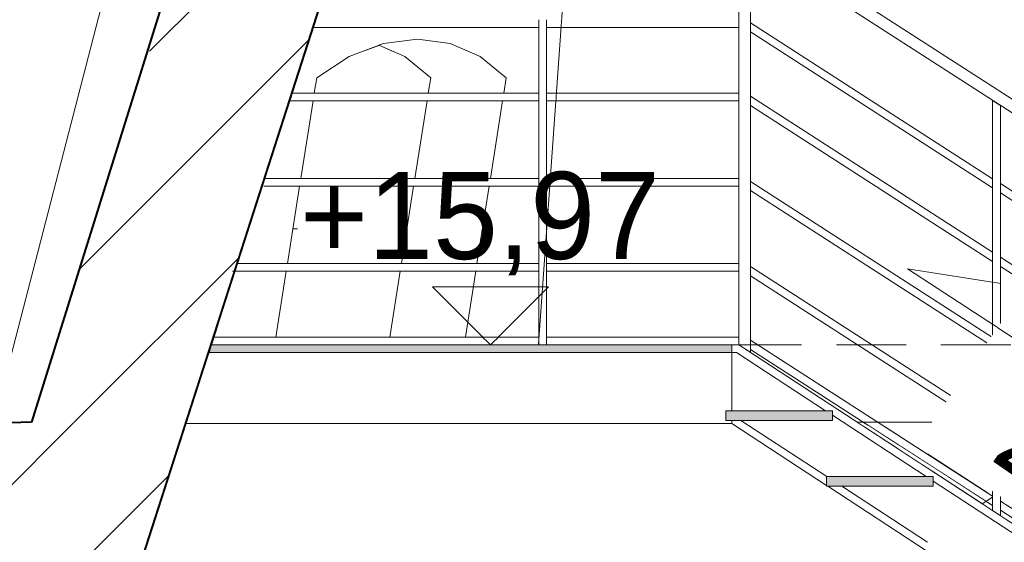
# Model space of a CAD drawing. Header units: millimetres. Extents: x 67877 to 166263, y -957 to 33454.
# Tile 75 of 98: x 79696 to 82237, y 22546 to 23896. Entities that reach past the tile are written whole.
import ezdxf

# ---------------------------------------------------------------- set-up
doc = ezdxf.new("R2010")
doc.units = ezdxf.units.MM
doc.linetypes.add('Przerywana gęsta', pattern=[135, 90, -45])
doc.linetypes.add('Wipeout_Contour', pattern=[1000, 0, -1000])
for name, color, linetype, lineweight in [('0_Nr_pióra__1', 7, 'Continuous', 13), ('0_Nr_pióra__103', 7, 'Continuous', 5), ('0_Nr_pióra__51', 7, 'Continuous', 15), ('0_Nr_pióra__90', 7, 'Continuous', 13), ('inw_schody zewnętrzne_Nr_pióra__1', 7, 'Continuous', 13), ('inw_schody zewnętrzne_Nr_pióra__27', 7, 'Continuous', 40), ('inw_schody zewnętrzne_Nr_pióra__87', 7, 'Continuous', 13), ('inw_ściany zewnętrzne_Nr_pióra__24', 7, 'Continuous', 15), ('inw_ściany zewnętrzne_Nr_pióra__61', 251, 'Continuous', 13)]:
    doc.layers.add(name, color=color, linetype=linetype, lineweight=lineweight)
doc.layers.add('inw_schody zewnętrzne', color=7, linetype='Continuous')
doc.styles.add('STYL_AUTOMATYCZNY_1', font='GOTHIC.TTF')
pattern_1 = [(45, (51469.33, 7089.58), (-190.9188, 190.9188), [])]

# ---------------------------------------------------------------- blocks, each defined once
blk = doc.blocks.new('Wymiary_70_4', base_point=(769173.1, 20193.1))
at = {"layer": '0_Nr_pióra__1', "linetype": 'Continuous'}
for p, q in [((769173.1, 20193.1), (769023.1, 20343.1)), ((769023.1, 20343.1), (769323.1, 20343.1)), ((769323.1, 20343.1), (769173.1, 20193.1))]:
    blk.add_line(p, q, dxfattribs=at)
at = {"layer": '0_Nr_pióra__1', "insert": (768681.8, 20373.1), "char_height": 225, "attachment_point": 7, "style": 'STYL_AUTOMATYCZNY_1'}
blk.add_mtext('\\A1;{\\pql;\\fCentury Gothic|b0|i0|c238|p34;+15,97}', dxfattribs=at)

msp = doc.modelspace()

# ---------------------------------------------------------------- wipeouts: each hides what was drawn before it
at = {"linetype": 'Wipeout_Contour', "ltscale": 3074869.047481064}
msp.add_wipeout([(80182.31, 23036.011), (80195.156, 23036.011), (80195.156, 23056.011), (80188.733, 23056.011)], dxfattribs=at)
at = {"linetype": 'Wipeout_Contour', "ltscale": 3077345.074257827}
msp.add_wipeout([(80648.301, 23056.011), (80843.181, 23056.011), (80951.616, 23746.011), (80756.736, 23746.011)], dxfattribs=at).dxf.layer = 'inw_schody zewnętrzne'
at = {"linetype": 'Wipeout_Contour', "ltscale": 6159942.850996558}
msp.add_wipeout([(81300.678, 23036.011), (81286.823, 22856.011), (81533.818, 22856.011), (81533.818, 22861.011), (81518.818, 22861.011), (81518.818, 22886.011), (81533.818, 22886.011), (81533.818, 23036.011)], dxfattribs=at).dxf.layer = 'inw_schody zewnętrzne'
at = {"linetype": 'Wipeout_Contour', "ltscale": 3073720.922393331}
msp.add_wipeout([(79924.544, 22856.011), (79924.544, 20506.011), (79949.128, 20506.011), (79949.128, 22856.011)], dxfattribs=at).dxf.layer = 'inw_schody zewnętrzne'
at = {"linetype": 'Wipeout_Contour', "ltscale": 2311192.026473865}
msp.add_wipeout([(81857.974, 22856.011), (81885.23, 22838.19), (81885.23, 22856.011)], dxfattribs=at).dxf.layer = 'inw_schody zewnętrzne'
at = {"linetype": 'Wipeout_Contour', "ltscale": 3083160.231388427}
msp.add_wipeout([(82195.241, 22856.011), (82195.241, 22635.491), (82349.085, 22534.9), (82349.085, 22856.011)], dxfattribs=at).dxf.layer = 'inw_schody zewnętrzne'

# ---------------------------------------------------------------- next in the draw order: wipeouts: each hides what was drawn before it
at = {"linetype": 'Wipeout_Contour', "ltscale": 2310415.310753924}
msp.add_wipeout([(81533.818, 23044.302), (81533.818, 22886.011), (81775.911, 22886.011)], dxfattribs=at)
at = {"linetype": 'Wipeout_Contour', "ltscale": 4621080.367493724}
msp.add_wipeout([(81557.59, 22861.011), (81533.818, 22861.011), (81533.818, 22852.898), (81778.818, 22692.705), (81778.818, 22716.011), (81779.355, 22716.011)], dxfattribs=at)
at = {"linetype": 'Wipeout_Contour', "ltscale": 3077467.749172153}
msp.add_wipeout([(80689.744, 23800.779), (80756.736, 23746.011), (80951.616, 23746.011), (80884.624, 23800.779)], dxfattribs=at).dxf.layer = 'inw_schody zewnętrzne'
at = {"linetype": 'Wipeout_Contour', "ltscale": 3074989.657223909}
msp.add_wipeout([(80188.733, 23056.011), (80244.017, 23056.011), (80244.017, 23096.658), (80201.787, 23096.658)], dxfattribs=at).dxf.layer = 'inw_schody zewnętrzne'
at = {"linetype": 'Wipeout_Contour', "ltscale": 9976248.158386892}
msp.add_wipeout([(77866.301, 22856.011), (77866.301, 20506.011), (77975.263, 20506.011), (78748.957, 20506.011), (79293.148, 20506.011), (79699.793, 20506.011), (79924.544, 20506.011), (79924.544, 22233.391), (80124.502, 22856.011), (79699.793, 22856.011), (78359.084, 22813.228), (78360.242, 22856.011), (77975.263, 22856.011)], dxfattribs=at).dxf.layer = 'inw_schody zewnętrzne'
at = {"linetype": 'Wipeout_Contour', "ltscale": 3082548.251974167}
msp.add_wipeout([(82195.241, 22856.011), (82040.401, 22856.011), (82040.401, 22736.732), (82195.241, 22635.491)], dxfattribs=at).dxf.layer = 'inw_schody zewnętrzne'

# ---------------------------------------------------------------- next in the draw order: hatches: boundary and pattern name
at = {"layer": 'inw_schody zewnętrzne_Nr_pióra__1', "linetype": 'Continuous'}
h = msp.add_hatch(dxfattribs=at)
h.set_pattern_fill('Bloczki_ceramiczne_0004', color=256, style=0, pattern_type=2)
h.set_pattern_definition(pattern_1)
h.paths.add_polyline_path([(77866.301, 22856.011), (77866.301, 20506.011), (77975.263, 20506.011), (78748.957, 20506.011), (79293.148, 20506.011), (79699.793, 20506.011), (79924.544, 20506.011), (79924.544, 22233.391), (80124.502, 22856.011), (79699.793, 22856.011), (78359.084, 22813.228), (78360.242, 22856.011), (77975.263, 22856.011)])

# ---------------------------------------------------------------- next in the draw order: wipeouts: each hides what was drawn before it
at = {"linetype": 'Wipeout_Contour', "ltscale": 3852289.738477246}
msp.add_wipeout([(81817.59, 22691.011), (81781.409, 22691.011), (82038.818, 22522.705), (82038.818, 22546.011), (82039.355, 22546.011)], dxfattribs=at)
at = {"linetype": 'Wipeout_Contour', "ltscale": 3846377.489650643}
msp.add_wipeout([(80622.829, 23830.02), (80689.744, 23800.779), (80884.624, 23800.779), (80807.266, 23834.584), (80634.705, 23834.583)], dxfattribs=at).dxf.layer = 'inw_schody zewnętrzne'
at = {"linetype": 'Wipeout_Contour', "ltscale": 3082087.470757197}
msp.add_wipeout([(81962.816, 22787.461), (82040.401, 22736.732), (82040.401, 22856.011), (81962.816, 22856.011)], dxfattribs=at).dxf.layer = 'inw_schody zewnętrzne'

# ---------------------------------------------------------------- next in the draw order: wipeouts: each hides what was drawn before it
at = {"linetype": 'Wipeout_Contour', "ltscale": 2307808.917711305}
msp.add_wipeout([(80722.782, 23846.011), (80634.705, 23834.583), (80807.266, 23834.584)], dxfattribs=at).dxf.layer = 'inw_schody zewnętrzne'
at = {"linetype": 'Wipeout_Contour', "ltscale": 3081779.863800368}
msp.add_wipeout([(81962.816, 22856.011), (81885.23, 22856.011), (81885.23, 22838.19), (81962.816, 22787.461)], dxfattribs=at).dxf.layer = 'inw_schody zewnętrzne'

# ---------------------------------------------------------------- next in the draw order: wipeouts: each hides what was drawn before it
at = {"linetype": 'Wipeout_Contour', "ltscale": 13102439.19134148}
msp.add_wipeout([(82833.818, 22217.959), (81533.818, 23067.959), (81533.818, 23044.302), (81775.911, 22886.011), (81793.818, 22886.011), (81793.818, 22874.302), (82035.911, 22716.011), (82053.818, 22716.011), (82053.818, 22704.302), (82295.911, 22546.011), (82313.818, 22546.011), (82313.818, 22534.302), (82555.911, 22376.011), (82573.818, 22376.011), (82573.818, 22364.302), (82815.911, 22206.011), (82833.818, 22206.011)], dxfattribs=at)
at = {"linetype": 'Wipeout_Contour', "ltscale": 2307505.47979106}
msp.add_wipeout([(80576.417, 23812.188), (80663.635, 23812.188), (80622.829, 23830.02)], dxfattribs=at).dxf.layer = 'inw_schody zewnętrzne'

# ---------------------------------------------------------------- next in the draw order: hatches: boundary and pattern name
at = {"layer": '0_Nr_pióra__1', "linetype": 'Continuous'}
msp.add_hatch(color=256, dxfattribs=at).paths.add_polyline_path([(81533.818, 23036.011), (81533.818, 23056.011), (80188.733, 23056.011), (80182.31, 23036.011)])

# ---------------------------------------------------------------- next in the draw order: wipeouts: each hides what was drawn before it
at = {"linetype": 'Wipeout_Contour', "ltscale": 5399016.313398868}
msp.add_wipeout([(82276.969, 27601.889), (84001.087, 22233.391), (84197.384, 22856.011), (82617.599, 27781.315), (82513.009, 28201.889), (81394.928, 28201.889), (81648.663, 27601.889)], dxfattribs=at).dxf.layer = 'inw_schody zewnętrzne'

# ---------------------------------------------------------------- next in the draw order: hatches: boundary and pattern name
at = {"layer": '0_Nr_pióra__1', "linetype": 'Continuous'}
msp.add_hatch(color=256, dxfattribs=at).paths.add_polyline_path([(82053.818, 22691.011), (82053.818, 22716.011), (81778.818, 22716.011), (81778.818, 22691.011)])

# ---------------------------------------------------------------- next in the draw order: wipeouts: each hides what was drawn before it
at = {"linetype": 'Wipeout_Contour', "ltscale": 7709502.443008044}
msp.add_wipeout([(82198.72, 22621.268), (82198.937, 22621.126), (82221.233, 22635.832), (82221.233, 22636.069), (82241.224, 22649.258), (82241.801, 22649.448), (82241.801, 22649.399), (82909.424, 23089.756), (82909.424, 23090.04), (82924.526, 23100.003)], dxfattribs=at)
at = {"linetype": 'Wipeout_Contour', "ltscale": 3077273.764967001}
msp.add_wipeout([(79726.248, 22856.011), (80124.502, 22856.011), (81648.663, 27601.889), (81394.928, 28101.889)], dxfattribs=at).dxf.layer = 'inw_schody zewnętrzne'

# ---------------------------------------------------------------- next in the draw order: hatches: boundary and pattern name
at = {"layer": '0_Nr_pióra__1', "linetype": 'Continuous'}
msp.add_hatch(color=256, dxfattribs=at).paths.add_polyline_path([(81793.818, 22861.011), (81793.818, 22886.011), (81518.818, 22886.011), (81518.818, 22861.011)])
at = {"layer": 'inw_schody zewnętrzne_Nr_pióra__1', "linetype": 'Continuous'}
h = msp.add_hatch(dxfattribs=at)
h.set_pattern_fill('Bloczki_ceramiczne_0004', color=256, style=0, pattern_type=2)
h.set_pattern_definition(pattern_1)
h.paths.add_polyline_path([(79726.248, 22856.011), (80124.502, 22856.011), (81648.663, 27601.889), (81394.928, 28101.889)])

# ---------------------------------------------------------------- next in the draw order: linework, layer by layer
at = {"layer": '0_Nr_pióra__1', "linetype": 'Continuous'}
for p, q in [((80188.733, 23056.011), (80195.156, 23056.011)), ((80182.31, 23036.011), (80195.156, 23036.011)), ((81533.818, 23036.011), (80182.31, 23036.011))]:
    msp.add_line(p, q, dxfattribs=at)
at = {"layer": '0_Nr_pióra__103', "linetype": 'Continuous'}
for p, q in [((81533.818, 23036.011), (81533.818, 22886.011)), ((81533.818, 22861.011), (81533.818, 22852.898))]:
    msp.add_line(p, q, dxfattribs=at)
at = {"layer": '0_Nr_pióra__51', "linetype": 'Continuous'}
msp.add_line((81518.818, 22886.011), (81518.818, 22861.011), dxfattribs=at)
at = {"layer": 'inw_schody zewnętrzne_Nr_pióra__27', "linetype": 'Continuous', "flags": 128}
msp.add_lwpolyline([(79726.248, 22856.011), (78359.084, 22813.228)], dxfattribs=at)
at = {"layer": 'inw_schody zewnętrzne_Nr_pióra__87', "linetype": 'Continuous'}
for p, q in [((80634.705, 23834.584), (80722.782, 23846.011)), ((80722.782, 23846.011), (80807.266, 23834.584)), ((80546.723, 23800.779), (80634.705, 23834.584)), ((80689.744, 23800.779), (80622.829, 23830.02)), ((80807.266, 23834.584), (80884.624, 23800.779)), ((80462.517, 23746.011), (80546.723, 23800.779)), ((80756.736, 23746.011), (80689.744, 23800.779)), ((80884.624, 23800.779), (80951.616, 23746.011)), ((80456.23, 23706.011), (80462.517, 23746.011)), ((80421.657, 23486.011), (80453.087, 23686.011)), ((80387.083, 23266.011), (80418.514, 23466.011)), ((80413.214, 23356.011), (80401.227, 23356.011)), ((80357.224, 23076.011), (80383.94, 23246.011)), ((80123.502, 22852.898), (81533.818, 22852.898))]:
    msp.add_line(p, q, dxfattribs=at)
at = {"layer": 'inw_ściany zewnętrzne_Nr_pióra__24', "linetype": 'Przerywana gęsta', "ltscale": 2, "flags": 128}
msp.add_lwpolyline([(76940.565, 22856.011), (79726.248, 22856.011)], dxfattribs=at)

# ---------------------------------------------------------------- next in the draw order: wipeouts: each hides what was drawn before it
at = {"linetype": 'Wipeout_Contour', "ltscale": 3084306.253331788}
msp.add_wipeout([(82171.358, 22639.158), (82198.719, 22621.268), (82924.526, 23100.003), (82924.526, 23135.94)], dxfattribs=at)

# ---------------------------------------------------------------- next in the draw order: wipeouts: each hides what was drawn before it
at = {"linetype": 'Wipeout_Contour', "ltscale": 3854426.259759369}
msp.add_wipeout([(81582.092, 24090.648), (82850.837, 23272.744), (82852.092, 23274.691), (82852.092, 23307.629), (81582.092, 24126.341)], dxfattribs=at)
at = {"linetype": 'Wipeout_Contour', "ltscale": 3077865.009618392}
msp.add_wipeout([(80801.134, 23896.011), (80794.711, 23876.011), (81036.016, 23876.011), (81036.016, 23896.011)], dxfattribs=at)
at = {"linetype": 'Wipeout_Contour', "ltscale": 3079412.797352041}
msp.add_wipeout([(81056.016, 23896.011), (81056.016, 23876.011), (81552.092, 23876.011), (81552.092, 23896.011)], dxfattribs=at)
at = {"linetype": 'Wipeout_Contour', "ltscale": 3077722.350302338}
msp.add_wipeout([(80740.114, 23706.011), (80733.691, 23686.011), (81036.016, 23686.011), (81036.016, 23706.011)], dxfattribs=at)
at = {"linetype": 'Wipeout_Contour', "ltscale": 3079392.137035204}
msp.add_wipeout([(81056.016, 23706.011), (81056.016, 23686.011), (81552.092, 23686.011), (81552.092, 23706.011)], dxfattribs=at)
at = {"linetype": 'Wipeout_Contour', "ltscale": 3077557.395853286}
msp.add_wipeout([(80669.46, 23486.011), (80663.037, 23466.011), (81036.016, 23466.011), (81036.016, 23486.011)], dxfattribs=at)
at = {"linetype": 'Wipeout_Contour', "ltscale": 3079368.448763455}
msp.add_wipeout([(81056.016, 23486.011), (81056.016, 23466.011), (81552.092, 23466.011), (81552.092, 23486.011)], dxfattribs=at)
at = {"linetype": 'Wipeout_Contour', "ltscale": 3077392.689374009}
msp.add_wipeout([(80592.383, 23246.011), (81036.016, 23246.011), (81036.016, 23266.011), (80598.806, 23266.011)], dxfattribs=at)
at = {"linetype": 'Wipeout_Contour', "ltscale": 3079345.011746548}
msp.add_wipeout([(81056.016, 23246.011), (81552.092, 23246.011), (81552.092, 23266.011), (81056.016, 23266.011)], dxfattribs=at)
at = {"linetype": 'Wipeout_Contour', "ltscale": 3077261.382622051}
msp.add_wipeout([(80539.941, 23056.011), (81036.016, 23056.011), (81036.016, 23076.011), (80539.941, 23076.011)], dxfattribs=at)
at = {"linetype": 'Wipeout_Contour', "ltscale": 3079324.972964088}
msp.add_wipeout([(81056.016, 23056.011), (81552.092, 23056.011), (81552.092, 23076.011), (81056.016, 23076.011)], dxfattribs=at)
at = {"linetype": 'Wipeout_Contour', "ltscale": 3081664.394775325}
msp.add_wipeout([(82207.092, 22665.33), (81582.092, 23068.239), (81582.092, 23044.444), (82207.092, 22641.534)], dxfattribs=at)
at = {"linetype": 'Wipeout_Contour', "ltscale": 3082986.285808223}
msp.add_wipeout([(82221.233, 22636.069), (82221.233, 22606.548), (82241.224, 22593.477), (82241.224, 22649.258)], dxfattribs=at)

# ---------------------------------------------------------------- next in the draw order: linework, layer by layer
at = {"layer": '0_Nr_pióra__1', "linetype": 'Continuous'}
for q in [(80188.733, 23056.011), (81533.818, 23036.011)]:
    msp.add_line((81533.818, 23056.011), q, dxfattribs=at)
at = {"layer": '0_Nr_pióra__103', "linetype": 'Continuous'}
for p, q in [((81036.016, 23876.011), (81036.016, 23896.011)), ((81056.016, 23876.011), (81056.016, 23896.011)), ((81036.016, 23876.011), (80452.08, 23876.011)), ((81036.016, 23706.011), (81036.016, 23876.011)), ((81056.016, 23706.011), (81056.016, 23876.011)), ((81036.016, 23686.011), (80391.06, 23686.011)), ((81036.016, 23706.011), (80397.483, 23706.011)), ((81036.016, 23686.011), (81036.016, 23706.011)), ((81036.016, 23486.011), (81036.016, 23686.011)), ((81056.016, 23686.011), (81056.016, 23706.011)), ((81056.016, 23486.011), (81056.016, 23686.011)), ((81036.016, 23486.011), (80326.829, 23486.011)), ((81036.016, 23466.011), (81036.016, 23486.011)), ((81056.016, 23466.011), (81056.016, 23486.011)), ((81036.016, 23466.011), (80326.1, 23466.011)), ((81036.016, 23266.011), (81036.016, 23466.011)), ((81056.016, 23266.011), (81056.016, 23466.011)), ((81036.016, 23266.011), (80256.175, 23266.011)), ((81036.016, 23246.011), (81036.016, 23266.011)), ((81056.016, 23246.011), (81056.016, 23266.011)), ((81036.016, 23246.011), (80245.638, 23246.011)), ((81036.016, 23076.011), (81036.016, 23246.011)), ((81056.016, 23076.011), (81056.016, 23246.011)), ((81036.016, 23076.011), (80195.156, 23076.011)), ((81036.016, 23056.011), (81036.016, 23076.011)), ((81056.016, 23056.011), (81056.016, 23076.011)), ((81036.016, 23056.011), (80539.941, 23056.011)), ((81056.016, 23056.011), (81036.016, 23056.011)), ((81778.818, 22716.011), (81778.818, 22691.011)), ((82053.818, 22716.011), (81778.818, 22716.011)), ((82053.818, 22691.011), (81778.818, 22691.011)), ((82038.818, 22522.705), (81781.409, 22691.011)), ((82039.355, 22546.011), (81817.59, 22691.011))]:
    msp.add_line(p, q, dxfattribs=at)
at = {"layer": '0_Nr_pióra__51', "linetype": 'Continuous'}
msp.add_line((82053.818, 22716.011), (82053.818, 22691.011), dxfattribs=at)
at = {"layer": 'inw_schody zewnętrzne_Nr_pióra__27', "linetype": 'Continuous'}
msp.add_line((81394.928, 28201.889), (79726.248, 22856.011), dxfattribs=at)
at = {"layer": 'inw_schody zewnętrzne_Nr_pióra__87', "linetype": 'Continuous'}
for p, q in [((81035.089, 23057.504), (81276.624, 26443.447)), ((80750.45, 23706.011), (80756.736, 23746.011)), ((80951.616, 23746.011), (80945.33, 23706.011)), ((80715.877, 23486.011), (80747.307, 23686.011)), ((80942.187, 23686.011), (80910.757, 23486.011)), ((80681.303, 23266.011), (80712.734, 23466.011)), ((80907.613, 23466.011), (80876.183, 23266.011)), ((80651.444, 23076.011), (80678.16, 23246.011)), ((80873.04, 23246.011), (80846.324, 23076.011))]:
    msp.add_line(p, q, dxfattribs=at)

# ---------------------------------------------------------------- next in the draw order: block references
at = {"linetype": 'Continuous'}
msp.add_blockref('Wymiary_70_4', (80911.087, 23056.011), dxfattribs=at)

# ---------------------------------------------------------------- next in the draw order: wipeouts: each hides what was drawn before it
at = {"linetype": 'Wipeout_Contour', "ltscale": 3081684.210181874}
msp.add_wipeout([(81582.092, 23258.239), (81582.092, 23234.444), (82207.092, 22831.534), (82207.092, 22855.33)], dxfattribs=at)
at = {"linetype": 'Wipeout_Contour', "ltscale": 2310250.961960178}
msp.add_wipeout([(81567.092, 23036.011), (81552.092, 23045.681), (81552.092, 23036.011)], dxfattribs=at)
at = {"linetype": 'Wipeout_Contour', "ltscale": 3084200.851094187}
msp.add_wipeout([(82227.092, 22652.436), (82227.092, 22628.641), (82852.092, 22225.731), (82852.092, 22249.527)], dxfattribs=at)

# ---------------------------------------------------------------- next in the draw order: linework, layer by layer
at = {"layer": '0_Nr_pióra__103', "linetype": 'Continuous'}
for p, q in [((82035.911, 22716.011), (81793.818, 22874.302)), ((81778.818, 22692.705), (81533.818, 22852.898)), ((81779.355, 22716.011), (81557.59, 22861.011))]:
    msp.add_line(p, q, dxfattribs=at)
at = {"layer": '0_Nr_pióra__51', "linetype": 'Continuous'}
for p, q in [((81793.818, 22886.011), (81518.818, 22886.011)), ((81793.818, 22886.011), (81793.818, 22861.011)), ((81793.818, 22861.011), (81518.818, 22861.011))]:
    msp.add_line(p, q, dxfattribs=at)

# ---------------------------------------------------------------- next in the draw order: wipeouts: each hides what was drawn before it
at = {"linetype": 'Wipeout_Contour', "ltscale": 3081707.388329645}
msp.add_wipeout([(81582.092, 23478.239), (81582.092, 23454.444), (82207.092, 23051.534), (82207.092, 23075.33)], dxfattribs=at)
at = {"linetype": 'Wipeout_Contour', "ltscale": 3084220.240371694}
msp.add_wipeout([(82852.092, 22439.527), (82227.092, 22842.436), (82227.092, 22818.641), (82852.092, 22415.731)], dxfattribs=at)

# ---------------------------------------------------------------- next in the draw order: wipeouts: each hides what was drawn before it
at = {"linetype": 'Wipeout_Contour', "ltscale": 3081730.817555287}
msp.add_wipeout([(82207.092, 23295.33), (81582.092, 23698.239), (81582.092, 23674.444), (82207.092, 23271.534)], dxfattribs=at)
at = {"linetype": 'Wipeout_Contour', "ltscale": 3084242.924910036}
msp.add_wipeout([(82852.092, 22659.527), (82227.092, 23062.436), (82227.092, 23038.641), (82852.092, 22635.731)], dxfattribs=at)

# ---------------------------------------------------------------- next in the draw order: wipeouts: each hides what was drawn before it
at = {"linetype": 'Wipeout_Contour', "ltscale": 3081751.254039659}
msp.add_wipeout([(82207.092, 23485.33), (81582.092, 23888.239), (81582.092, 23864.444), (82207.092, 23461.534)], dxfattribs=at)
at = {"linetype": 'Wipeout_Contour', "ltscale": 3084265.860388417}
msp.add_wipeout([(82227.092, 23258.641), (82852.092, 22855.731), (82852.092, 22879.527), (82227.092, 23282.436)], dxfattribs=at)

# ---------------------------------------------------------------- next in the draw order: wipeouts: each hides what was drawn before it
at = {"linetype": 'Wipeout_Contour', "ltscale": 4620620.220112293}
msp.add_wipeout([(81552.092, 24145.681), (81552.092, 23045.681), (81567.092, 23036.011), (81567.092, 23047.959), (81582.092, 23038.151), (81582.092, 24126.341)], dxfattribs=at)
at = {"linetype": 'Wipeout_Contour', "ltscale": 3084285.870191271}
msp.add_wipeout([(82227.092, 23472.436), (82227.092, 23448.641), (82852.092, 23045.731), (82852.092, 23069.527)], dxfattribs=at)

# ---------------------------------------------------------------- next in the draw order: linework, layer by layer
at = {"layer": '0_Nr_pióra__103', "linetype": 'Continuous'}
for p, q in [((81552.092, 23056.011), (81552.092, 24106.011)), ((81582.092, 23038.151), (81582.092, 24090.648)), ((81552.092, 23876.011), (81056.016, 23876.011)), ((81552.092, 23706.011), (81056.016, 23706.011)), ((81552.092, 23686.011), (81056.016, 23686.011)), ((81552.092, 23486.011), (81056.016, 23486.011)), ((81552.092, 23466.011), (81056.016, 23466.011)), ((81552.092, 23266.011), (81056.016, 23266.011)), ((81552.092, 23246.011), (81056.016, 23246.011)), ((81552.092, 23076.011), (81056.016, 23076.011)), ((81552.092, 23056.011), (81056.016, 23056.011)), ((81775.911, 22886.011), (81546.499, 23036.011))]:
    msp.add_line(p, q, dxfattribs=at)
at = {"layer": '0_Nr_pióra__90', "linetype": 'Continuous'}
for p, q in [((81533.818, 23056.011), (81552.092, 23056.011)), ((81533.818, 23036.011), (81546.499, 23036.011))]:
    msp.add_line(p, q, dxfattribs=at)
at = {"layer": 'inw_schody zewnętrzne_Nr_pióra__27', "linetype": 'Continuous'}
msp.add_line((81648.663, 27601.889), (79924.544, 22233.391), dxfattribs=at)
at = {"layer": 'inw_schody zewnętrzne_Nr_pióra__87', "linetype": 'Continuous'}
msp.add_line((81962.816, 31879.736), (79612.545, 22793.407), dxfattribs=at)

# ---------------------------------------------------------------- next in the draw order: wipeouts: each hides what was drawn before it
at = {"linetype": 'Wipeout_Contour', "ltscale": 3082985.641581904}
msp.add_wipeout([(82207.092, 23687.738), (82207.092, 22629.498), (82227.092, 22616.421), (82227.092, 23674.845)], dxfattribs=at)

# ---------------------------------------------------------------- next in the draw order: linework, layer by layer
at = {"layer": '0_Nr_pióra__103', "linetype": 'Continuous'}
for p, q in [((82852.092, 23307.629), (81582.092, 24126.341)), ((83081.109, 23124.298), (81582.092, 24090.648)), ((82207.092, 23485.33), (81582.092, 23888.239)), ((82207.092, 23461.534), (81582.092, 23864.444)), ((82207.092, 23295.33), (81582.092, 23698.239)), ((82207.092, 23485.33), (82207.092, 23687.738)), ((82207.092, 23271.534), (81582.092, 23674.444)), ((82227.092, 23472.436), (82227.092, 23674.845)), ((82207.092, 23461.534), (82207.092, 23485.33)), ((82207.092, 23075.33), (81582.092, 23478.239)), ((82207.092, 23295.33), (82207.092, 23461.534)), ((83080.546, 22922.253), (82227.092, 23472.436)), ((82227.092, 23448.641), (82227.092, 23472.436)), ((82207.092, 23051.534), (81582.092, 23454.444)), ((83080.546, 22898.457), (82227.092, 23448.641)), ((82227.092, 23282.436), (82227.092, 23448.641)), ((82207.092, 23271.534), (82207.092, 23295.33)), ((83080.546, 22732.253), (82227.092, 23282.436)), ((82227.092, 23258.641), (82227.092, 23282.436)), ((82207.092, 22855.33), (81582.092, 23258.239)), ((82207.092, 23075.33), (82207.092, 23271.534)), ((83080.546, 22708.457), (82227.092, 23258.641)), ((82227.092, 23062.436), (82227.092, 23258.641)), ((82207.092, 22831.534), (81582.092, 23234.444)), ((82227.092, 22675.919), (82924.634, 23136.011)), ((83110.546, 22037.022), (81552.092, 23056.011)), ((82207.092, 22665.33), (81582.092, 23068.239)), ((82227.092, 23062.436), (82207.092, 23075.33)), ((82227.092, 23038.641), (82207.092, 23051.534)), ((82207.092, 22855.33), (82207.092, 23051.534)), ((83080.546, 22512.253), (82227.092, 23062.436)), ((82227.092, 23038.641), (82227.092, 23062.436)), ((82207.092, 22641.534), (81582.092, 23044.444)), ((83080.546, 22488.457), (82227.092, 23038.641)), ((82227.092, 22842.436), (82227.092, 23038.641)), ((82227.092, 22842.436), (82207.092, 22855.33)), ((82207.092, 22831.534), (82207.092, 22855.33)), ((82227.092, 22818.641), (82207.092, 22831.534)), ((82207.092, 22665.33), (82207.092, 22831.534)), ((83080.546, 22292.253), (82227.092, 22842.436)), ((82227.092, 22818.641), (82227.092, 22842.436)), ((83080.546, 22268.457), (82227.092, 22818.641)), ((82227.092, 22652.436), (82227.092, 22818.641)), ((82295.911, 22546.011), (82053.818, 22704.302)), ((82180.455, 22645.158), (82207.092, 22662.727)), ((82207.092, 22641.534), (82207.092, 22665.33)), ((83080.546, 22102.253), (82227.092, 22652.436)), ((82227.092, 22628.641), (82227.092, 22652.436)), ((82207.092, 22629.498), (82207.092, 22641.534)), ((83080.546, 22078.457), (82227.092, 22628.641)), ((82227.092, 22616.421), (82227.092, 22628.641))]:
    msp.add_line(p, q, dxfattribs=at)
at = {"layer": 'inw_schody zewnętrzne_Nr_pióra__87', "linetype": 'Continuous'}
msp.add_line((81857.974, 22856.011), (83080.546, 22856.011), dxfattribs=at)

# ---------------------------------------------------------------- next in the draw order: wipeouts: each hides what was drawn before it
at = {"linetype": 'Wipeout_Contour', "ltscale": 3084110.253388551}
msp.add_wipeout([(82432.082, 23406.607), (82990.925, 23019.598), (82577.242, 22422.237), (82018.399, 22809.246)], dxfattribs=at).dxf.layer = '0_Nr_pióra__103'

# ---------------------------------------------------------------- next in the draw order: linework, layer by layer
at = {"layer": '0_Nr_pióra__1', "linetype": 'Continuous'}
for p, q in [((82661.439, 22811.914), (81987.573, 23252.518)), ((81987.573, 23252.518), (82228.054, 23214.819))]:
    msp.add_line(p, q, dxfattribs=at)
at = {"layer": 'inw_ściany zewnętrzne_Nr_pióra__61', "linetype": 'Przerywana gęsta', "ltscale": 2, "flags": 128}
msp.add_lwpolyline([(81533.818, 23056.011), (90410.826, 23056.011)], dxfattribs=at)

# ---------------------------------------------------------------- next in the draw order: texts
at = {"layer": '0_Nr_pióra__103', "linetype": 'Continuous', "insert": (82332.053, 22665.174), "char_height": 225, "attachment_point": 8, "rotation": 325.29668, "line_spacing_factor": 0.963147, "style": 'STYL_AUTOMATYCZNY_1'}
msp.add_mtext('\\A1;{\\pqc;\\fCentury Gothic|b0|i0|c238|p34;6x17\\P\\pqc;\\fCentury Gothic|b0|i0|c238|p34;26}', dxfattribs=at)

doc.saveas('drawing.dxf')
